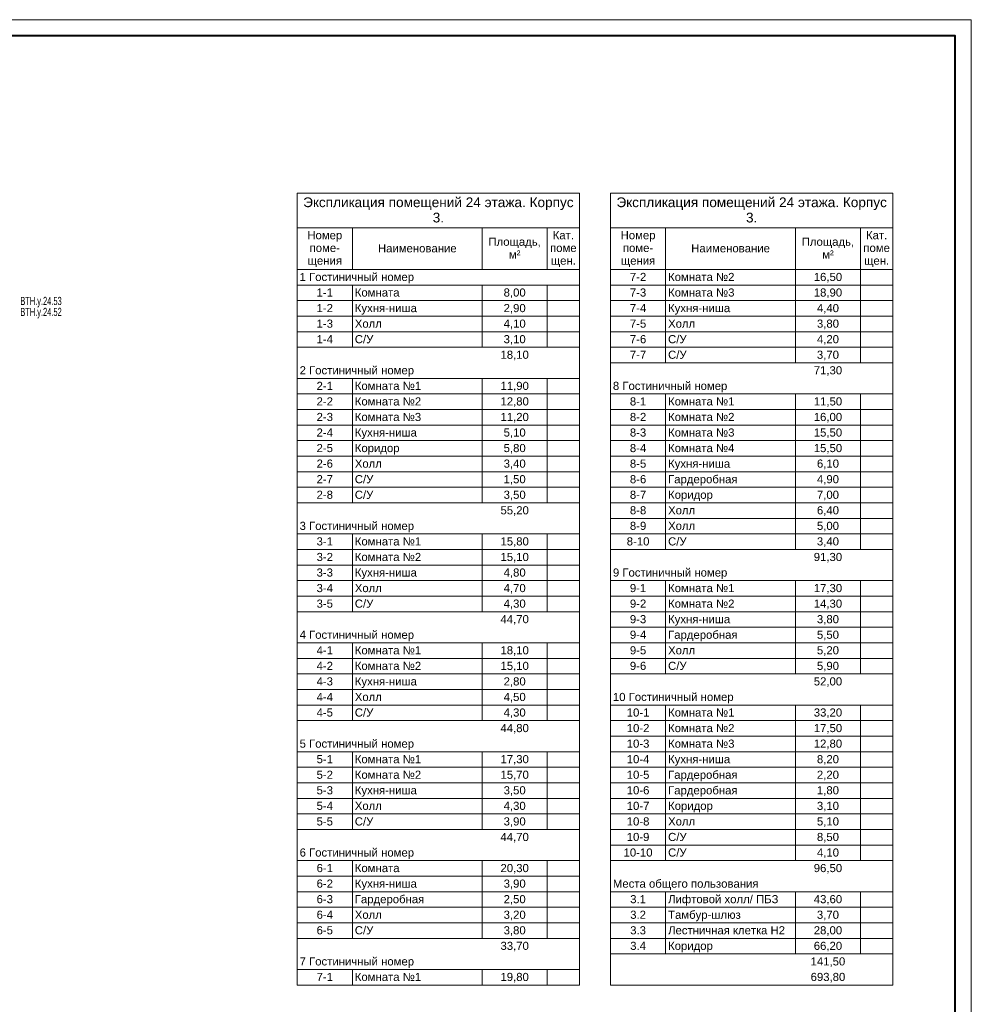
# Model space of a CAD drawing. Header units: millimetres. Extents: x -195178 to 1761886, y 140622 to 301105.
# Tile 114 of 131: x 1296109 to 1325427, y 211374 to 241705. Entities that reach past the tile are written whole.
import ezdxf

# ---------------------------------------------------------------- set-up
doc = ezdxf.new("R2010")
doc.units = ezdxf.units.MM
doc.layers.add('A-010-M_LINE-T', color=7, linetype='Continuous', lineweight=18)
doc.layers.add('Z-000-P_SCHED', color=7, linetype='Continuous', lineweight=20)
doc.layers.add('формат', color=250, linetype='Continuous')
doc.styles.add('Arial', font='arial.ttf', dxfattribs={"width": 0.9, "height": 700})
doc.styles.add('Arial Narrow_Нум', font='ARIALN.TTF', dxfattribs={"width": 0.7, "height": 250})
doc.styles.add('Arial_4', font='arial.ttf', dxfattribs={"height": 3})
doc.styles.add('Arial_5', font='arial.ttf', dxfattribs={"height": 2.5})

# ---------------------------------------------------------------- blocks, each defined once
blk = doc.blocks.new('*U57')
at = {"color": 0, "lineweight": 0}
blk.add_lwpolyline([(-841, 0), (0, 0), (0, 594), (-841, 594)], close=True, dxfattribs=at)
at = {"lineweight": 40}
blk.add_lwpolyline([(-821, 5), (-5, 5), (-5, 589), (-821, 589)], close=True, dxfattribs=at)
at = {"style": 'Arial', "width": 0.9, "flags": 8}
blk.add_attdef('FORMAT', (-36.87, 1.26), '', height=2.8, dxfattribs=at)

msp = doc.modelspace()

# ---------------------------------------------------------------- linework, layer by layer
at = {"layer": 'A-010-M_LINE-T'}
for p, q in [((1304658, 236356), (1304658, 235298)), ((1313358, 236356), (1304658, 236356)), ((1313358, 235298), (1313358, 236356)), ((1314310, 236356), (1314310, 235298)), ((1323010, 236356), (1314310, 236356)), ((1323010, 235298), (1323010, 236356)), ((1304658, 235298), (1304658, 211968)), ((1304658, 235298), (1313358, 235298)), ((1306358, 235298), (1306358, 234010)), ((1310358, 235298), (1310358, 234010)), ((1312358, 235298), (1312358, 234010)), ((1313358, 235298), (1313358, 211968)), ((1314310, 235298), (1314310, 211968)), ((1314310, 235298), (1323010, 235298)), ((1316010, 235298), (1316010, 234010)), ((1320010, 235298), (1320010, 234010)), ((1322010, 235298), (1322010, 234010)), ((1323010, 235298), (1323010, 211968)), ((1306358, 234010), (1304658, 234010)), ((1310358, 234010), (1306358, 234010)), ((1312358, 234010), (1310358, 234010)), ((1313358, 234010), (1312358, 234010)), ((1316010, 234010), (1314310, 234010)), ((1320010, 234010), (1316010, 234010)), ((1316010, 234010), (1316010, 233531)), ((1322010, 234010), (1320010, 234010)), ((1320010, 234010), (1320010, 233531)), ((1323010, 234010), (1322010, 234010)), ((1322010, 234010), (1322010, 233531)), ((1306358, 233531), (1304658, 233531)), ((1310358, 233531), (1306358, 233531)), ((1306358, 233531), (1306358, 233052)), ((1312358, 233531), (1310358, 233531)), ((1310358, 233531), (1310358, 233052)), ((1313358, 233531), (1312358, 233531)), ((1312358, 233531), (1312358, 233052)), ((1316010, 233531), (1314310, 233531)), ((1320010, 233531), (1316010, 233531)), ((1316010, 233531), (1316010, 233052)), ((1322010, 233531), (1320010, 233531)), ((1320010, 233531), (1320010, 233052)), ((1323010, 233531), (1322010, 233531)), ((1322010, 233531), (1322010, 233052)), ((1306358, 233052), (1304658, 233052)), ((1310358, 233052), (1306358, 233052)), ((1306358, 233052), (1306358, 232573)), ((1312358, 233052), (1310358, 233052)), ((1310358, 233052), (1310358, 232573)), ((1313358, 233052), (1312358, 233052)), ((1312358, 233052), (1312358, 232573)), ((1316010, 233052), (1314310, 233052)), ((1320010, 233052), (1316010, 233052)), ((1316010, 233052), (1316010, 232573)), ((1322010, 233052), (1320010, 233052)), ((1320010, 233052), (1320010, 232573)), ((1323010, 233052), (1322010, 233052)), ((1322010, 233052), (1322010, 232573)), ((1306358, 232573), (1304658, 232573)), ((1310358, 232573), (1306358, 232573)), ((1306358, 232573), (1306358, 232093)), ((1312358, 232573), (1310358, 232573)), ((1310358, 232573), (1310358, 232093)), ((1313358, 232573), (1312358, 232573)), ((1312358, 232573), (1312358, 232093)), ((1316010, 232573), (1314310, 232573)), ((1320010, 232573), (1316010, 232573)), ((1316010, 232573), (1316010, 232093)), ((1322010, 232573), (1320010, 232573)), ((1320010, 232573), (1320010, 232093)), ((1323010, 232573), (1322010, 232573)), ((1322010, 232573), (1322010, 232093)), ((1306358, 232093), (1304658, 232093)), ((1310358, 232093), (1306358, 232093)), ((1306358, 232093), (1306358, 231614)), ((1312358, 232093), (1310358, 232093)), ((1310358, 232093), (1310358, 231614)), ((1313358, 232093), (1312358, 232093)), ((1312358, 232093), (1312358, 231614)), ((1316010, 232093), (1314310, 232093)), ((1320010, 232093), (1316010, 232093)), ((1316010, 232093), (1316010, 231614)), ((1322010, 232093), (1320010, 232093)), ((1320010, 232093), (1320010, 231614)), ((1323010, 232093), (1322010, 232093)), ((1322010, 232093), (1322010, 231614)), ((1306358, 231614), (1304658, 231614)), ((1310358, 231614), (1306358, 231614)), ((1312358, 231614), (1310358, 231614)), ((1313358, 231614), (1312358, 231614)), ((1316010, 231614), (1314310, 231614)), ((1320010, 231614), (1316010, 231614)), ((1316010, 231614), (1316010, 231135)), ((1322010, 231614), (1320010, 231614)), ((1320010, 231614), (1320010, 231135)), ((1323010, 231614), (1322010, 231614)), ((1322010, 231614), (1322010, 231135)), ((1316010, 231135), (1314310, 231135)), ((1320010, 231135), (1316010, 231135)), ((1322010, 231135), (1320010, 231135)), ((1323010, 231135), (1322010, 231135)), ((1306358, 230656), (1304658, 230656)), ((1310358, 230656), (1306358, 230656)), ((1306358, 230656), (1306358, 230177)), ((1312358, 230656), (1310358, 230656)), ((1310358, 230656), (1310358, 230177)), ((1313358, 230656), (1312358, 230656)), ((1312358, 230656), (1312358, 230177)), ((1306358, 230177), (1304658, 230177)), ((1310358, 230177), (1306358, 230177)), ((1306358, 230177), (1306358, 229697)), ((1312358, 230177), (1310358, 230177)), ((1310358, 230177), (1310358, 229697)), ((1313358, 230177), (1312358, 230177)), ((1312358, 230177), (1312358, 229697)), ((1316010, 230177), (1314310, 230177)), ((1320010, 230177), (1316010, 230177)), ((1316010, 230177), (1316010, 229697)), ((1322010, 230177), (1320010, 230177)), ((1320010, 230177), (1320010, 229697)), ((1323010, 230177), (1322010, 230177)), ((1322010, 230177), (1322010, 229697)), ((1306358, 229697), (1304658, 229697)), ((1310358, 229697), (1306358, 229697)), ((1306358, 229697), (1306358, 229218)), ((1312358, 229697), (1310358, 229697)), ((1310358, 229697), (1310358, 229218)), ((1313358, 229697), (1312358, 229697)), ((1312358, 229697), (1312358, 229218)), ((1316010, 229697), (1314310, 229697)), ((1320010, 229697), (1316010, 229697)), ((1316010, 229697), (1316010, 229218)), ((1322010, 229697), (1320010, 229697)), ((1320010, 229697), (1320010, 229218)), ((1323010, 229697), (1322010, 229697)), ((1322010, 229697), (1322010, 229218)), ((1306358, 229218), (1304658, 229218)), ((1310358, 229218), (1306358, 229218)), ((1306358, 229218), (1306358, 228739)), ((1312358, 229218), (1310358, 229218)), ((1310358, 229218), (1310358, 228739)), ((1313358, 229218), (1312358, 229218)), ((1312358, 229218), (1312358, 228739)), ((1316010, 229218), (1314310, 229218)), ((1320010, 229218), (1316010, 229218)), ((1316010, 229218), (1316010, 228739)), ((1322010, 229218), (1320010, 229218)), ((1320010, 229218), (1320010, 228739)), ((1323010, 229218), (1322010, 229218)), ((1322010, 229218), (1322010, 228739)), ((1306358, 228739), (1304658, 228739)), ((1310358, 228739), (1306358, 228739)), ((1306358, 228739), (1306358, 228260)), ((1312358, 228739), (1310358, 228739)), ((1310358, 228739), (1310358, 228260)), ((1313358, 228739), (1312358, 228739)), ((1312358, 228739), (1312358, 228260)), ((1316010, 228739), (1314310, 228739)), ((1320010, 228739), (1316010, 228739)), ((1316010, 228739), (1316010, 228260)), ((1322010, 228739), (1320010, 228739)), ((1320010, 228739), (1320010, 228260)), ((1323010, 228739), (1322010, 228739)), ((1322010, 228739), (1322010, 228260)), ((1306358, 228260), (1304658, 228260)), ((1310358, 228260), (1306358, 228260)), ((1306358, 228260), (1306358, 227781)), ((1312358, 228260), (1310358, 228260)), ((1310358, 228260), (1310358, 227781)), ((1313358, 228260), (1312358, 228260)), ((1312358, 228260), (1312358, 227781)), ((1316010, 228260), (1314310, 228260)), ((1320010, 228260), (1316010, 228260)), ((1316010, 228260), (1316010, 227781)), ((1322010, 228260), (1320010, 228260)), ((1320010, 228260), (1320010, 227781)), ((1323010, 228260), (1322010, 228260)), ((1322010, 228260), (1322010, 227781)), ((1306358, 227781), (1304658, 227781)), ((1310358, 227781), (1306358, 227781)), ((1306358, 227781), (1306358, 227302)), ((1312358, 227781), (1310358, 227781)), ((1310358, 227781), (1310358, 227302)), ((1313358, 227781), (1312358, 227781)), ((1312358, 227781), (1312358, 227302)), ((1316010, 227781), (1314310, 227781)), ((1320010, 227781), (1316010, 227781)), ((1316010, 227781), (1316010, 227302)), ((1322010, 227781), (1320010, 227781)), ((1320010, 227781), (1320010, 227302)), ((1323010, 227781), (1322010, 227781)), ((1322010, 227781), (1322010, 227302)), ((1306358, 227302), (1304658, 227302)), ((1310358, 227302), (1306358, 227302)), ((1306358, 227302), (1306358, 226822)), ((1312358, 227302), (1310358, 227302)), ((1310358, 227302), (1310358, 226822)), ((1313358, 227302), (1312358, 227302)), ((1312358, 227302), (1312358, 226822)), ((1316010, 227302), (1314310, 227302)), ((1320010, 227302), (1316010, 227302)), ((1316010, 227302), (1316010, 226822)), ((1322010, 227302), (1320010, 227302)), ((1320010, 227302), (1320010, 226822)), ((1323010, 227302), (1322010, 227302)), ((1322010, 227302), (1322010, 226822)), ((1306358, 226822), (1304658, 226822)), ((1310358, 226822), (1306358, 226822)), ((1312358, 226822), (1310358, 226822)), ((1313358, 226822), (1312358, 226822)), ((1316010, 226822), (1314310, 226822)), ((1320010, 226822), (1316010, 226822)), ((1316010, 226822), (1316010, 226343)), ((1322010, 226822), (1320010, 226822)), ((1320010, 226822), (1320010, 226343)), ((1323010, 226822), (1322010, 226822)), ((1322010, 226822), (1322010, 226343)), ((1316010, 226343), (1314310, 226343)), ((1320010, 226343), (1316010, 226343)), ((1316010, 226343), (1316010, 225864)), ((1322010, 226343), (1320010, 226343)), ((1320010, 226343), (1320010, 225864)), ((1323010, 226343), (1322010, 226343)), ((1322010, 226343), (1322010, 225864)), ((1306358, 225864), (1304658, 225864)), ((1310358, 225864), (1306358, 225864)), ((1306358, 225864), (1306358, 225385)), ((1312358, 225864), (1310358, 225864)), ((1310358, 225864), (1310358, 225385)), ((1313358, 225864), (1312358, 225864)), ((1312358, 225864), (1312358, 225385)), ((1316010, 225864), (1314310, 225864)), ((1320010, 225864), (1316010, 225864)), ((1316010, 225864), (1316010, 225385)), ((1322010, 225864), (1320010, 225864)), ((1320010, 225864), (1320010, 225385)), ((1323010, 225864), (1322010, 225864)), ((1322010, 225864), (1322010, 225385)), ((1306358, 225385), (1304658, 225385)), ((1310358, 225385), (1306358, 225385)), ((1306358, 225385), (1306358, 224906)), ((1312358, 225385), (1310358, 225385)), ((1310358, 225385), (1310358, 224906)), ((1313358, 225385), (1312358, 225385)), ((1312358, 225385), (1312358, 224906)), ((1316010, 225385), (1314310, 225385)), ((1320010, 225385), (1316010, 225385)), ((1322010, 225385), (1320010, 225385)), ((1323010, 225385), (1322010, 225385)), ((1306358, 224906), (1304658, 224906)), ((1310358, 224906), (1306358, 224906)), ((1306358, 224906), (1306358, 224426)), ((1312358, 224906), (1310358, 224906)), ((1310358, 224906), (1310358, 224426)), ((1313358, 224906), (1312358, 224906)), ((1312358, 224906), (1312358, 224426)), ((1306358, 224426), (1304658, 224426)), ((1310358, 224426), (1306358, 224426)), ((1306358, 224426), (1306358, 223947)), ((1312358, 224426), (1310358, 224426)), ((1310358, 224426), (1310358, 223947)), ((1313358, 224426), (1312358, 224426)), ((1312358, 224426), (1312358, 223947)), ((1316010, 224426), (1314310, 224426)), ((1320010, 224426), (1316010, 224426)), ((1316010, 224426), (1316010, 223947)), ((1322010, 224426), (1320010, 224426)), ((1320010, 224426), (1320010, 223947)), ((1323010, 224426), (1322010, 224426)), ((1322010, 224426), (1322010, 223947)), ((1306358, 223947), (1304658, 223947)), ((1310358, 223947), (1306358, 223947)), ((1306358, 223947), (1306358, 223468)), ((1312358, 223947), (1310358, 223947)), ((1310358, 223947), (1310358, 223468)), ((1313358, 223947), (1312358, 223947)), ((1312358, 223947), (1312358, 223468)), ((1316010, 223947), (1314310, 223947)), ((1320010, 223947), (1316010, 223947)), ((1316010, 223947), (1316010, 223468)), ((1322010, 223947), (1320010, 223947)), ((1320010, 223947), (1320010, 223468)), ((1323010, 223947), (1322010, 223947)), ((1322010, 223947), (1322010, 223468)), ((1306358, 223468), (1304658, 223468)), ((1310358, 223468), (1306358, 223468)), ((1312358, 223468), (1310358, 223468)), ((1313358, 223468), (1312358, 223468)), ((1316010, 223468), (1314310, 223468)), ((1320010, 223468), (1316010, 223468)), ((1316010, 223468), (1316010, 222989)), ((1322010, 223468), (1320010, 223468)), ((1320010, 223468), (1320010, 222989)), ((1323010, 223468), (1322010, 223468)), ((1322010, 223468), (1322010, 222989)), ((1316010, 222989), (1314310, 222989)), ((1320010, 222989), (1316010, 222989)), ((1316010, 222989), (1316010, 222510)), ((1322010, 222989), (1320010, 222989)), ((1320010, 222989), (1320010, 222510)), ((1323010, 222989), (1322010, 222989)), ((1322010, 222989), (1322010, 222510)), ((1306358, 222510), (1304658, 222510)), ((1310358, 222510), (1306358, 222510)), ((1306358, 222510), (1306358, 222031)), ((1312358, 222510), (1310358, 222510)), ((1310358, 222510), (1310358, 222031)), ((1313358, 222510), (1312358, 222510)), ((1312358, 222510), (1312358, 222031)), ((1316010, 222510), (1314310, 222510)), ((1320010, 222510), (1316010, 222510)), ((1316010, 222510), (1316010, 222031)), ((1322010, 222510), (1320010, 222510)), ((1320010, 222510), (1320010, 222031)), ((1323010, 222510), (1322010, 222510)), ((1322010, 222510), (1322010, 222031)), ((1306358, 222031), (1304658, 222031)), ((1310358, 222031), (1306358, 222031)), ((1306358, 222031), (1306358, 221551)), ((1312358, 222031), (1310358, 222031)), ((1310358, 222031), (1310358, 221551)), ((1313358, 222031), (1312358, 222031)), ((1312358, 222031), (1312358, 221551)), ((1316010, 222031), (1314310, 222031)), ((1320010, 222031), (1316010, 222031)), ((1316010, 222031), (1316010, 221551)), ((1322010, 222031), (1320010, 222031)), ((1320010, 222031), (1320010, 221551)), ((1323010, 222031), (1322010, 222031)), ((1322010, 222031), (1322010, 221551)), ((1306358, 221551), (1304658, 221551)), ((1310358, 221551), (1306358, 221551)), ((1306358, 221551), (1306358, 221072)), ((1312358, 221551), (1310358, 221551)), ((1310358, 221551), (1310358, 221072)), ((1313358, 221551), (1312358, 221551)), ((1312358, 221551), (1312358, 221072)), ((1316010, 221551), (1314310, 221551)), ((1320010, 221551), (1316010, 221551)), ((1322010, 221551), (1320010, 221551)), ((1323010, 221551), (1322010, 221551)), ((1306358, 221072), (1304658, 221072)), ((1310358, 221072), (1306358, 221072)), ((1306358, 221072), (1306358, 220593)), ((1312358, 221072), (1310358, 221072)), ((1310358, 221072), (1310358, 220593)), ((1313358, 221072), (1312358, 221072)), ((1312358, 221072), (1312358, 220593)), ((1306358, 220593), (1304658, 220593)), ((1310358, 220593), (1306358, 220593)), ((1306358, 220593), (1306358, 220114)), ((1312358, 220593), (1310358, 220593)), ((1310358, 220593), (1310358, 220114)), ((1313358, 220593), (1312358, 220593)), ((1312358, 220593), (1312358, 220114)), ((1316010, 220593), (1314310, 220593)), ((1320010, 220593), (1316010, 220593)), ((1316010, 220593), (1316010, 220114)), ((1322010, 220593), (1320010, 220593)), ((1320010, 220593), (1320010, 220114)), ((1323010, 220593), (1322010, 220593)), ((1322010, 220593), (1322010, 220114)), ((1306358, 220114), (1304658, 220114)), ((1310358, 220114), (1306358, 220114)), ((1312358, 220114), (1310358, 220114)), ((1313358, 220114), (1312358, 220114)), ((1316010, 220114), (1314310, 220114)), ((1320010, 220114), (1316010, 220114)), ((1316010, 220114), (1316010, 219635)), ((1322010, 220114), (1320010, 220114)), ((1320010, 220114), (1320010, 219635)), ((1323010, 220114), (1322010, 220114)), ((1322010, 220114), (1322010, 219635)), ((1316010, 219635), (1314310, 219635)), ((1320010, 219635), (1316010, 219635)), ((1316010, 219635), (1316010, 219155)), ((1322010, 219635), (1320010, 219635)), ((1320010, 219635), (1320010, 219155)), ((1323010, 219635), (1322010, 219635)), ((1322010, 219635), (1322010, 219155)), ((1306358, 219155), (1304658, 219155)), ((1310358, 219155), (1306358, 219155)), ((1306358, 219155), (1306358, 218676)), ((1312358, 219155), (1310358, 219155)), ((1310358, 219155), (1310358, 218676)), ((1313358, 219155), (1312358, 219155)), ((1312358, 219155), (1312358, 218676)), ((1316010, 219155), (1314310, 219155)), ((1320010, 219155), (1316010, 219155)), ((1316010, 219155), (1316010, 218676)), ((1322010, 219155), (1320010, 219155)), ((1320010, 219155), (1320010, 218676)), ((1323010, 219155), (1322010, 219155)), ((1322010, 219155), (1322010, 218676)), ((1306358, 218676), (1304658, 218676)), ((1310358, 218676), (1306358, 218676)), ((1306358, 218676), (1306358, 218197)), ((1312358, 218676), (1310358, 218676)), ((1310358, 218676), (1310358, 218197)), ((1313358, 218676), (1312358, 218676)), ((1312358, 218676), (1312358, 218197)), ((1316010, 218676), (1314310, 218676)), ((1320010, 218676), (1316010, 218676)), ((1316010, 218676), (1316010, 218197)), ((1322010, 218676), (1320010, 218676)), ((1320010, 218676), (1320010, 218197)), ((1323010, 218676), (1322010, 218676)), ((1322010, 218676), (1322010, 218197)), ((1306358, 218197), (1304658, 218197)), ((1310358, 218197), (1306358, 218197)), ((1306358, 218197), (1306358, 217718)), ((1312358, 218197), (1310358, 218197)), ((1310358, 218197), (1310358, 217718)), ((1313358, 218197), (1312358, 218197)), ((1312358, 218197), (1312358, 217718)), ((1316010, 218197), (1314310, 218197)), ((1320010, 218197), (1316010, 218197)), ((1316010, 218197), (1316010, 217718)), ((1322010, 218197), (1320010, 218197)), ((1320010, 218197), (1320010, 217718)), ((1323010, 218197), (1322010, 218197)), ((1322010, 218197), (1322010, 217718)), ((1306358, 217718), (1304658, 217718)), ((1310358, 217718), (1306358, 217718)), ((1306358, 217718), (1306358, 217239)), ((1312358, 217718), (1310358, 217718)), ((1310358, 217718), (1310358, 217239)), ((1313358, 217718), (1312358, 217718)), ((1312358, 217718), (1312358, 217239)), ((1316010, 217718), (1314310, 217718)), ((1320010, 217718), (1316010, 217718)), ((1316010, 217718), (1316010, 217239)), ((1322010, 217718), (1320010, 217718)), ((1320010, 217718), (1320010, 217239)), ((1323010, 217718), (1322010, 217718)), ((1322010, 217718), (1322010, 217239)), ((1306358, 217239), (1304658, 217239)), ((1310358, 217239), (1306358, 217239)), ((1306358, 217239), (1306358, 216760)), ((1312358, 217239), (1310358, 217239)), ((1310358, 217239), (1310358, 216760)), ((1313358, 217239), (1312358, 217239)), ((1312358, 217239), (1312358, 216760)), ((1316010, 217239), (1314310, 217239)), ((1320010, 217239), (1316010, 217239)), ((1316010, 217239), (1316010, 216760)), ((1322010, 217239), (1320010, 217239)), ((1320010, 217239), (1320010, 216760)), ((1323010, 217239), (1322010, 217239)), ((1322010, 217239), (1322010, 216760)), ((1306358, 216760), (1304658, 216760)), ((1310358, 216760), (1306358, 216760)), ((1312358, 216760), (1310358, 216760)), ((1313358, 216760), (1312358, 216760)), ((1316010, 216760), (1314310, 216760)), ((1320010, 216760), (1316010, 216760)), ((1316010, 216760), (1316010, 216280)), ((1322010, 216760), (1320010, 216760)), ((1320010, 216760), (1320010, 216280)), ((1323010, 216760), (1322010, 216760)), ((1322010, 216760), (1322010, 216280)), ((1316010, 216280), (1314310, 216280)), ((1320010, 216280), (1316010, 216280)), ((1316010, 216280), (1316010, 215801)), ((1322010, 216280), (1320010, 216280)), ((1320010, 216280), (1320010, 215801)), ((1323010, 216280), (1322010, 216280)), ((1322010, 216280), (1322010, 215801)), ((1306358, 215801), (1304658, 215801)), ((1310358, 215801), (1306358, 215801)), ((1306358, 215801), (1306358, 215322)), ((1312358, 215801), (1310358, 215801)), ((1310358, 215801), (1310358, 215322)), ((1313358, 215801), (1312358, 215801)), ((1312358, 215801), (1312358, 215322)), ((1316010, 215801), (1314310, 215801)), ((1320010, 215801), (1316010, 215801)), ((1322010, 215801), (1320010, 215801)), ((1323010, 215801), (1322010, 215801)), ((1306358, 215322), (1304658, 215322)), ((1310358, 215322), (1306358, 215322)), ((1306358, 215322), (1306358, 214843)), ((1312358, 215322), (1310358, 215322)), ((1310358, 215322), (1310358, 214843)), ((1313358, 215322), (1312358, 215322)), ((1312358, 215322), (1312358, 214843)), ((1306358, 214843), (1304658, 214843)), ((1310358, 214843), (1306358, 214843)), ((1306358, 214843), (1306358, 214364)), ((1312358, 214843), (1310358, 214843)), ((1310358, 214843), (1310358, 214364)), ((1313358, 214843), (1312358, 214843)), ((1312358, 214843), (1312358, 214364)), ((1316010, 214843), (1314310, 214843)), ((1320010, 214843), (1316010, 214843)), ((1316010, 214843), (1316010, 214364)), ((1322010, 214843), (1320010, 214843)), ((1320010, 214843), (1320010, 214364)), ((1323010, 214843), (1322010, 214843)), ((1322010, 214843), (1322010, 214364)), ((1306358, 214364), (1304658, 214364)), ((1310358, 214364), (1306358, 214364)), ((1306358, 214364), (1306358, 213884)), ((1312358, 214364), (1310358, 214364)), ((1310358, 214364), (1310358, 213884)), ((1313358, 214364), (1312358, 214364)), ((1312358, 214364), (1312358, 213884)), ((1316010, 214364), (1314310, 214364)), ((1320010, 214364), (1316010, 214364)), ((1316010, 214364), (1316010, 213884)), ((1322010, 214364), (1320010, 214364)), ((1320010, 214364), (1320010, 213884)), ((1323010, 214364), (1322010, 214364)), ((1322010, 214364), (1322010, 213884)), ((1306358, 213884), (1304658, 213884)), ((1310358, 213884), (1306358, 213884)), ((1306358, 213884), (1306358, 213405)), ((1312358, 213884), (1310358, 213884)), ((1310358, 213884), (1310358, 213405)), ((1313358, 213884), (1312358, 213884)), ((1312358, 213884), (1312358, 213405)), ((1316010, 213884), (1314310, 213884)), ((1320010, 213884), (1316010, 213884)), ((1316010, 213884), (1316010, 213405)), ((1322010, 213884), (1320010, 213884)), ((1320010, 213884), (1320010, 213405)), ((1323010, 213884), (1322010, 213884)), ((1322010, 213884), (1322010, 213405)), ((1306358, 213405), (1304658, 213405)), ((1310358, 213405), (1306358, 213405)), ((1312358, 213405), (1310358, 213405)), ((1313358, 213405), (1312358, 213405)), ((1316010, 213405), (1314310, 213405)), ((1320010, 213405), (1316010, 213405)), ((1316010, 213405), (1316010, 212926)), ((1322010, 213405), (1320010, 213405)), ((1320010, 213405), (1320010, 212926)), ((1323010, 213405), (1322010, 213405)), ((1322010, 213405), (1322010, 212926)), ((1316010, 212926), (1314310, 212926)), ((1320010, 212926), (1316010, 212926)), ((1322010, 212926), (1320010, 212926)), ((1323010, 212926), (1322010, 212926)), ((1306358, 212447), (1304658, 212447)), ((1310358, 212447), (1306358, 212447)), ((1306358, 212447), (1306358, 211968)), ((1312358, 212447), (1310358, 212447)), ((1310358, 212447), (1310358, 211968)), ((1313358, 212447), (1312358, 212447)), ((1312358, 212447), (1312358, 211968)), ((1313358, 211968), (1304658, 211968)), ((1323010, 211968), (1314310, 211968))]:
    msp.add_line(p, q, dxfattribs=at)

# ---------------------------------------------------------------- block references
at = {"layer": 'формат', "xscale": 100, "yscale": 100, "zscale": 100}
msp.add_blockref('*U57', (1325427, 182305), dxfattribs=at)

# ---------------------------------------------------------------- texts
at = {"lineweight": 30, "style": 'Arial Narrow_Нум', "width": 0.7}
for s, p in [('ВТН.y.24.53', (1296127, 232915)), ('ВТН.y.24.52', (1296127, 232578))]:
    msp.add_text(s, height=250, dxfattribs=at).set_placement(p)
at = {"layer": 'Z-000-P_SCHED', "line_spacing_factor": 0.941778}
for s, insert, char_height, width, attachment_point, style in [('Экспликация помещений 24 этажа. Корпус\\P3.', (1309008, 236230), 300, 9945.56, 2, 'Arial_4'), ('Экспликация помещений 24 этажа. Корпус\\P3.', (1318660, 236230), 300, 9945.56, 2, 'Arial_4'), ('Номер\\Pпоме-\\Pщения', (1305508, 235192), 250, 1285.52, 2, 'Arial_5'), ('Кат.\\Pпоме\\Pщен.', (1312858, 235192), 250, 979.44, 2, 'Arial_5'), ('Номер\\Pпоме-\\Pщения', (1315160, 235192), 250, 1285.52, 2, 'Arial_5'), ('Кат.\\Pпоме\\Pщен.', (1322510, 235192), 250, 979.44, 2, 'Arial_5'), ('Наименование', (1308358, 234788), 250, 2895.47, 2, 'Arial_5'), ('Площадь,\\Pм\\fArial|b0|i0|c238|p34|;²', (1311358, 234990), 250, 1925.21, 2, 'Arial_5'), ('Наименование', (1318010, 234788), 250, 2895.47, 2, 'Arial_5'), ('Площадь,\\Pм\\fArial|b0|i0|c238|p34|;²', (1321010, 234990), 250, 1925.21, 2, 'Arial_5'), ('1 Гостиничный номер', (1304733, 233905), 250, 4211.6, 1, 'Arial_5'), ('7-2', (1315160, 233905), 250, 602.97, 2, 'Arial_5'), ('Комната №2', (1316085, 233905), 250, 2442.48, 1, 'Arial_5'), ('16,50', (1321010, 233905), 250, 1046.78, 2, 'Arial_5'), ('1-1', (1305508, 233426), 250, 602.97, 2, 'Arial_5'), ('Комната', (1306433, 233426), 250, 1646.69, 1, 'Arial_5'), ('8,00', (1311358, 233426), 250, 814.16, 2, 'Arial_5'), ('7-3', (1315160, 233426), 250, 602.97, 2, 'Arial_5'), ('Комната №3', (1316085, 233426), 250, 2442.48, 1, 'Arial_5'), ('18,90', (1321010, 233426), 250, 1046.78, 2, 'Arial_5'), ('1-2', (1305508, 232946), 250, 602.97, 2, 'Arial_5'), ('Кухня-ниша', (1306433, 232946), 250, 2271.08, 1, 'Arial_5'), ('2,90', (1311358, 232946), 250, 814.16, 2, 'Arial_5'), ('7-4', (1315160, 232946), 250, 602.97, 2, 'Arial_5'), ('Кухня-ниша', (1316085, 232946), 250, 2271.08, 1, 'Arial_5'), ('4,40', (1321010, 232946), 250, 814.16, 2, 'Arial_5'), ('1-3', (1305508, 232467), 250, 602.97, 2, 'Arial_5'), ('Холл', (1306433, 232467), 250, 994.74, 1, 'Arial_5'), ('4,10', (1311358, 232467), 250, 814.16, 2, 'Arial_5'), ('7-5', (1315160, 232467), 250, 602.97, 2, 'Arial_5'), ('Холл', (1316085, 232467), 250, 994.74, 1, 'Arial_5'), ('3,80', (1321010, 232467), 250, 814.16, 2, 'Arial_5'), ('1-4', (1305508, 231988), 250, 602.97, 2, 'Arial_5'), ('С/У', (1306433, 231988), 250, 679.49, 1, 'Arial_5'), ('3,10', (1311358, 231988), 250, 814.16, 2, 'Arial_5'), ('7-6', (1315160, 231988), 250, 602.97, 2, 'Arial_5'), ('С/У', (1316085, 231988), 250, 679.49, 1, 'Arial_5'), ('4,20', (1321010, 231988), 250, 814.16, 2, 'Arial_5'), ('18,10', (1311358, 231509), 250, 1046.78, 2, 'Arial_5'), ('7-7', (1315160, 231509), 250, 602.97, 2, 'Arial_5'), ('С/У', (1316085, 231509), 250, 679.49, 1, 'Arial_5'), ('3,70', (1321010, 231509), 250, 814.16, 2, 'Arial_5'), ('2 Гостиничный номер', (1304733, 231030), 250, 4211.6, 1, 'Arial_5'), ('71,30', (1321010, 231030), 250, 1046.78, 2, 'Arial_5'), ('2-1', (1305508, 230550), 250, 602.97, 2, 'Arial_5'), ('Комната №1', (1306433, 230550), 250, 2442.48, 1, 'Arial_5'), ('11,90', (1311358, 230550), 250, 1046.78, 2, 'Arial_5'), ('8 Гостиничный номер', (1314385, 230550), 250, 4211.6, 1, 'Arial_5'), ('2-2', (1305508, 230071), 250, 602.97, 2, 'Arial_5'), ('Комната №2', (1306433, 230071), 250, 2442.48, 1, 'Arial_5'), ('12,80', (1311358, 230071), 250, 1046.78, 2, 'Arial_5'), ('8-1', (1315160, 230071), 250, 602.97, 2, 'Arial_5'), ('Комната №1', (1316085, 230071), 250, 2442.48, 1, 'Arial_5'), ('11,50', (1321010, 230071), 250, 1046.78, 2, 'Arial_5'), ('2-3', (1305508, 229592), 250, 602.97, 2, 'Arial_5'), ('Комната №3', (1306433, 229592), 250, 2442.48, 1, 'Arial_5'), ('11,20', (1311358, 229592), 250, 1046.78, 2, 'Arial_5'), ('8-2', (1315160, 229592), 250, 602.97, 2, 'Arial_5'), ('Комната №2', (1316085, 229592), 250, 2442.48, 1, 'Arial_5'), ('16,00', (1321010, 229592), 250, 1046.78, 2, 'Arial_5'), ('2-4', (1305508, 229113), 250, 602.97, 2, 'Arial_5'), ('Кухня-ниша', (1306433, 229113), 250, 2271.08, 1, 'Arial_5'), ('5,10', (1311358, 229113), 250, 814.16, 2, 'Arial_5'), ('8-3', (1315160, 229113), 250, 602.97, 2, 'Arial_5'), ('Комната №3', (1316085, 229113), 250, 2442.48, 1, 'Arial_5'), ('15,50', (1321010, 229113), 250, 1046.78, 2, 'Arial_5'), ('2-5', (1305508, 228634), 250, 602.97, 2, 'Arial_5'), ('Коридор', (1306433, 228634), 250, 1646.69, 1, 'Arial_5'), ('5,80', (1311358, 228634), 250, 814.16, 2, 'Arial_5'), ('8-4', (1315160, 228634), 250, 602.97, 2, 'Arial_5'), ('Комната №4', (1316085, 228634), 250, 2442.48, 1, 'Arial_5'), ('15,50', (1321010, 228634), 250, 1046.78, 2, 'Arial_5'), ('2-6', (1305508, 228155), 250, 602.97, 2, 'Arial_5'), ('Холл', (1306433, 228155), 250, 994.74, 1, 'Arial_5'), ('3,40', (1311358, 228155), 250, 814.16, 2, 'Arial_5'), ('8-5', (1315160, 228155), 250, 602.97, 2, 'Arial_5'), ('Кухня-ниша', (1316085, 228155), 250, 2271.08, 1, 'Arial_5'), ('6,10', (1321010, 228155), 250, 814.16, 2, 'Arial_5'), ('2-7', (1305508, 227675), 250, 602.97, 2, 'Arial_5'), ('С/У', (1306433, 227675), 250, 679.49, 1, 'Arial_5'), ('1,50', (1311358, 227675), 250, 814.16, 2, 'Arial_5'), ('8-6', (1315160, 227675), 250, 602.97, 2, 'Arial_5'), ('Гардеробная', (1316085, 227675), 250, 2558.79, 1, 'Arial_5'), ('4,90', (1321010, 227675), 250, 814.16, 2, 'Arial_5'), ('2-8', (1305508, 227196), 250, 602.97, 2, 'Arial_5'), ('С/У', (1306433, 227196), 250, 679.49, 1, 'Arial_5'), ('3,50', (1311358, 227196), 250, 814.16, 2, 'Arial_5'), ('8-7', (1315160, 227196), 250, 602.97, 2, 'Arial_5'), ('Коридор', (1316085, 227196), 250, 1646.69, 1, 'Arial_5'), ('7,00', (1321010, 227196), 250, 814.16, 2, 'Arial_5'), ('55,20', (1311358, 226717), 250, 1046.78, 2, 'Arial_5'), ('8-8', (1315160, 226717), 250, 602.97, 2, 'Arial_5'), ('Холл', (1316085, 226717), 250, 994.74, 1, 'Arial_5'), ('6,40', (1321010, 226717), 250, 814.16, 2, 'Arial_5'), ('3 Гостиничный номер', (1304733, 226238), 250, 4211.6, 1, 'Arial_5'), ('8-9', (1315160, 226238), 250, 602.97, 2, 'Arial_5'), ('Холл', (1316085, 226238), 250, 994.74, 1, 'Arial_5'), ('5,00', (1321010, 226238), 250, 814.16, 2, 'Arial_5'), ('3-1', (1305508, 225759), 250, 602.97, 2, 'Arial_5'), ('Комната №1', (1306433, 225759), 250, 2442.48, 1, 'Arial_5'), ('15,80', (1311358, 225759), 250, 1046.78, 2, 'Arial_5'), ('8-10', (1315160, 225759), 250, 835.59, 2, 'Arial_5'), ('С/У', (1316085, 225759), 250, 679.49, 1, 'Arial_5'), ('3,40', (1321010, 225759), 250, 814.16, 2, 'Arial_5'), ('3-2', (1305508, 225279), 250, 602.97, 2, 'Arial_5'), ('Комната №2', (1306433, 225279), 250, 2442.48, 1, 'Arial_5'), ('15,10', (1311358, 225279), 250, 1046.78, 2, 'Arial_5'), ('91,30', (1321010, 225279), 250, 1046.78, 2, 'Arial_5'), ('3-3', (1305508, 224800), 250, 602.97, 2, 'Arial_5'), ('Кухня-ниша', (1306433, 224800), 250, 2271.08, 1, 'Arial_5'), ('4,80', (1311358, 224800), 250, 814.16, 2, 'Arial_5'), ('9 Гостиничный номер', (1314385, 224800), 250, 4211.6, 1, 'Arial_5'), ('3-4', (1305508, 224321), 250, 602.97, 2, 'Arial_5'), ('Холл', (1306433, 224321), 250, 994.74, 1, 'Arial_5'), ('4,70', (1311358, 224321), 250, 814.16, 2, 'Arial_5'), ('9-1', (1315160, 224321), 250, 602.97, 2, 'Arial_5'), ('Комната №1', (1316085, 224321), 250, 2442.48, 1, 'Arial_5'), ('17,30', (1321010, 224321), 250, 1046.78, 2, 'Arial_5'), ('3-5', (1305508, 223842), 250, 602.97, 2, 'Arial_5'), ('С/У', (1306433, 223842), 250, 679.49, 1, 'Arial_5'), ('4,30', (1311358, 223842), 250, 814.16, 2, 'Arial_5'), ('9-2', (1315160, 223842), 250, 602.97, 2, 'Arial_5'), ('Комната №2', (1316085, 223842), 250, 2442.48, 1, 'Arial_5'), ('14,30', (1321010, 223842), 250, 1046.78, 2, 'Arial_5'), ('44,70', (1311358, 223363), 250, 1046.78, 2, 'Arial_5'), ('9-3', (1315160, 223363), 250, 602.97, 2, 'Arial_5'), ('Кухня-ниша', (1316085, 223363), 250, 2271.08, 1, 'Arial_5'), ('3,80', (1321010, 223363), 250, 814.16, 2, 'Arial_5'), ('4 Гостиничный номер', (1304733, 222884), 250, 4211.6, 1, 'Arial_5'), ('9-4', (1315160, 222884), 250, 602.97, 2, 'Arial_5'), ('Гардеробная', (1316085, 222884), 250, 2558.79, 1, 'Arial_5'), ('5,50', (1321010, 222884), 250, 814.16, 2, 'Arial_5'), ('4-1', (1305508, 222404), 250, 602.97, 2, 'Arial_5'), ('Комната №1', (1306433, 222404), 250, 2442.48, 1, 'Arial_5'), ('18,10', (1311358, 222404), 250, 1046.78, 2, 'Arial_5'), ('9-5', (1315160, 222404), 250, 602.97, 2, 'Arial_5'), ('Холл', (1316085, 222404), 250, 994.74, 1, 'Arial_5'), ('5,20', (1321010, 222404), 250, 814.16, 2, 'Arial_5'), ('4-2', (1305508, 221925), 250, 602.97, 2, 'Arial_5'), ('Комната №2', (1306433, 221925), 250, 2442.48, 1, 'Arial_5'), ('15,10', (1311358, 221925), 250, 1046.78, 2, 'Arial_5'), ('9-6', (1315160, 221925), 250, 602.97, 2, 'Arial_5'), ('С/У', (1316085, 221925), 250, 679.49, 1, 'Arial_5'), ('5,90', (1321010, 221925), 250, 814.16, 2, 'Arial_5'), ('4-3', (1305508, 221446), 250, 602.97, 2, 'Arial_5'), ('Кухня-ниша', (1306433, 221446), 250, 2271.08, 1, 'Arial_5'), ('2,80', (1311358, 221446), 250, 814.16, 2, 'Arial_5'), ('52,00', (1321010, 221446), 250, 1046.78, 2, 'Arial_5'), ('4-4', (1305508, 220967), 250, 602.97, 2, 'Arial_5'), ('Холл', (1306433, 220967), 250, 994.74, 1, 'Arial_5'), ('4,50', (1311358, 220967), 250, 814.16, 2, 'Arial_5'), ('10 Гостиничный номер', (1314385, 220967), 250, 4444.21, 1, 'Arial_5'), ('С/У', (1306433, 220488), 250, 679.49, 1, 'Arial_5'), ('4-5', (1305508, 220488), 250, 602.97, 2, 'Arial_5'), ('4,30', (1311358, 220488), 250, 814.16, 2, 'Arial_5'), ('10-1', (1315160, 220488), 250, 835.59, 2, 'Arial_5'), ('Комната №1', (1316085, 220488), 250, 2442.48, 1, 'Arial_5'), ('33,20', (1321010, 220488), 250, 1046.78, 2, 'Arial_5'), ('44,80', (1311358, 220008), 250, 1046.78, 2, 'Arial_5'), ('10-2', (1315160, 220008), 250, 835.59, 2, 'Arial_5'), ('Комната №2', (1316085, 220008), 250, 2442.48, 1, 'Arial_5'), ('17,50', (1321010, 220008), 250, 1046.78, 2, 'Arial_5'), ('5 Гостиничный номер', (1304733, 219529), 250, 4211.6, 1, 'Arial_5'), ('10-3', (1315160, 219529), 250, 835.59, 2, 'Arial_5'), ('Комната №3', (1316085, 219529), 250, 2442.48, 1, 'Arial_5'), ('12,80', (1321010, 219529), 250, 1046.78, 2, 'Arial_5'), ('5-1', (1305508, 219050), 250, 602.97, 2, 'Arial_5'), ('Комната №1', (1306433, 219050), 250, 2442.48, 1, 'Arial_5'), ('17,30', (1311358, 219050), 250, 1046.78, 2, 'Arial_5'), ('10-4', (1315160, 219050), 250, 835.59, 2, 'Arial_5'), ('Кухня-ниша', (1316085, 219050), 250, 2271.08, 1, 'Arial_5'), ('8,20', (1321010, 219050), 250, 814.16, 2, 'Arial_5'), ('5-2', (1305508, 218571), 250, 602.97, 2, 'Arial_5'), ('Комната №2', (1306433, 218571), 250, 2442.48, 1, 'Arial_5'), ('15,70', (1311358, 218571), 250, 1046.78, 2, 'Arial_5'), ('10-5', (1315160, 218571), 250, 835.59, 2, 'Arial_5'), ('Гардеробная', (1316085, 218571), 250, 2558.79, 1, 'Arial_5'), ('2,20', (1321010, 218571), 250, 814.16, 2, 'Arial_5'), ('5-3', (1305508, 218092), 250, 602.97, 2, 'Arial_5'), ('Кухня-ниша', (1306433, 218092), 250, 2271.08, 1, 'Arial_5'), ('3,50', (1311358, 218092), 250, 814.16, 2, 'Arial_5'), ('10-6', (1315160, 218092), 250, 835.59, 2, 'Arial_5'), ('Гардеробная', (1316085, 218092), 250, 2558.79, 1, 'Arial_5'), ('1,80', (1321010, 218092), 250, 814.16, 2, 'Arial_5'), ('5-4', (1305508, 217613), 250, 602.97, 2, 'Arial_5'), ('Холл', (1306433, 217613), 250, 994.74, 1, 'Arial_5'), ('4,30', (1311358, 217613), 250, 814.16, 2, 'Arial_5'), ('10-7', (1315160, 217613), 250, 835.59, 2, 'Arial_5'), ('Коридор', (1316085, 217613), 250, 1646.69, 1, 'Arial_5'), ('3,10', (1321010, 217613), 250, 814.16, 2, 'Arial_5'), ('5-5', (1305508, 217133), 250, 602.97, 2, 'Arial_5'), ('С/У', (1306433, 217133), 250, 679.49, 1, 'Arial_5'), ('3,90', (1311358, 217133), 250, 814.16, 2, 'Arial_5'), ('10-8', (1315160, 217133), 250, 835.59, 2, 'Arial_5'), ('Холл', (1316085, 217133), 250, 994.74, 1, 'Arial_5'), ('5,10', (1321010, 217133), 250, 814.16, 2, 'Arial_5'), ('44,70', (1311358, 216654), 250, 1046.78, 2, 'Arial_5'), ('10-9', (1315160, 216654), 250, 835.59, 2, 'Arial_5'), ('С/У', (1316085, 216654), 250, 679.49, 1, 'Arial_5'), ('8,50', (1321010, 216654), 250, 814.16, 2, 'Arial_5'), ('6 Гостиничный номер', (1304733, 216175), 250, 4211.6, 1, 'Arial_5'), ('10-10', (1315160, 216175), 250, 1068.2, 2, 'Arial_5'), ('С/У', (1316085, 216175), 250, 679.49, 1, 'Arial_5'), ('4,10', (1321010, 216175), 250, 814.16, 2, 'Arial_5'), ('6-1', (1305508, 215696), 250, 602.97, 2, 'Arial_5'), ('Комната', (1306433, 215696), 250, 1646.69, 1, 'Arial_5'), ('20,30', (1311358, 215696), 250, 1046.78, 2, 'Arial_5'), ('96,50', (1321010, 215696), 250, 1046.78, 2, 'Arial_5'), ('6-2', (1305508, 215217), 250, 602.97, 2, 'Arial_5'), ('Кухня-ниша', (1306433, 215217), 250, 2271.08, 1, 'Arial_5'), ('3,90', (1311358, 215217), 250, 814.16, 2, 'Arial_5'), ('Места общего пользования', (1314385, 215217), 250, 5356.32, 1, 'Arial_5'), ('Гардеробная', (1306433, 214738), 250, 2558.79, 1, 'Arial_5'), ('Лифтовой холл/ ПБЗ', (1316085, 214738), 250, 4052.44, 1, 'Arial_5'), ('6-3', (1305508, 214738), 250, 602.97, 2, 'Arial_5'), ('2,50', (1311358, 214738), 250, 814.16, 2, 'Arial_5'), ('3.1', (1315160, 214738), 250, 581.54, 2, 'Arial_5'), ('43,60', (1321010, 214738), 250, 1046.78, 2, 'Arial_5'), ('6-4', (1305508, 214258), 250, 602.97, 2, 'Arial_5'), ('Холл', (1306433, 214258), 250, 994.74, 1, 'Arial_5'), ('3,20', (1311358, 214258), 250, 814.16, 2, 'Arial_5'), ('3.2', (1315160, 214258), 250, 581.54, 2, 'Arial_5'), ('Тамбур-шлюз', (1316085, 214258), 250, 2659.79, 1, 'Arial_5'), ('3,70', (1321010, 214258), 250, 814.16, 2, 'Arial_5'), ('6-5', (1305508, 213779), 250, 602.97, 2, 'Arial_5'), ('С/У', (1306433, 213779), 250, 679.49, 1, 'Arial_5'), ('3,80', (1311358, 213779), 250, 814.16, 2, 'Arial_5'), ('3.3', (1315160, 213779), 250, 581.54, 2, 'Arial_5'), ('Лестничная клетка Н2', (1316085, 213779), 250, 4300.36, 1, 'Arial_5'), ('28,00', (1321010, 213779), 250, 1046.78, 2, 'Arial_5'), ('33,70', (1311358, 213300), 250, 1046.78, 2, 'Arial_5'), ('3.4', (1315160, 213300), 250, 581.54, 2, 'Arial_5'), ('Коридор', (1316085, 213300), 250, 1646.69, 1, 'Arial_5'), ('66,20', (1321010, 213300), 250, 1046.78, 2, 'Arial_5'), ('7 Гостиничный номер', (1304733, 212821), 250, 4211.6, 1, 'Arial_5'), ('141,50', (1321010, 212821), 250, 1279.39, 2, 'Arial_5'), ('7-1', (1305508, 212342), 250, 602.97, 2, 'Arial_5'), ('Комната №1', (1306433, 212342), 250, 2442.48, 1, 'Arial_5'), ('19,80', (1311358, 212342), 250, 1046.78, 2, 'Arial_5'), ('693,80', (1321010, 212342), 250, 1279.39, 2, 'Arial_5')]:
    msp.add_mtext(s, dxfattribs=dict(at, insert=insert, char_height=char_height, width=width, attachment_point=attachment_point, style=style))

doc.saveas('drawing.dxf')
